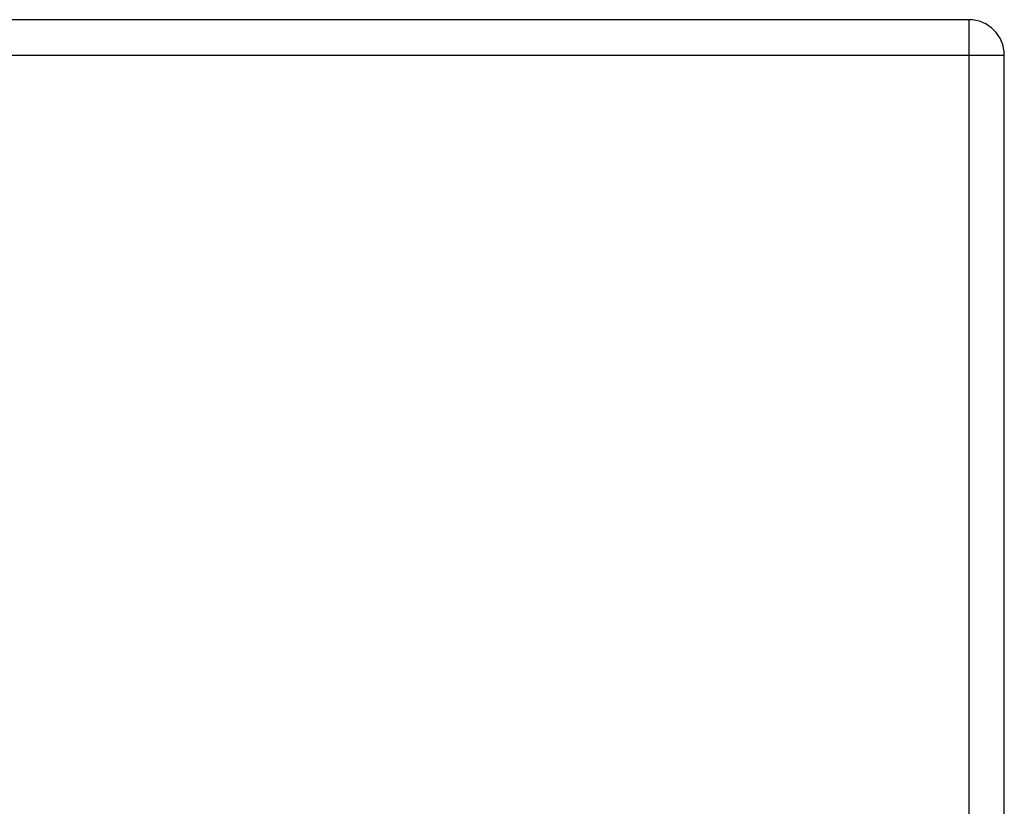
# Model space of a CAD drawing. Header units: inches. Extents: x 5 to 143, y 9 to 75.
# Tile 89 of 125: x 72.89 to 77.35, y 53.11 to 56.68. Entities that reach past the tile are written whole.
import ezdxf

# ---------------------------------------------------------------- set-up
doc = ezdxf.new("R2010")
doc.units = ezdxf.units.IN
doc.header["$MEASUREMENT"] = 0
doc.layers.add('Visible Edges(ANSI)', color=7, linetype='Continuous', lineweight=25)
doc.layers.add('Visible Tangent Edges(ANSI)', color=7, linetype='Continuous', lineweight=25)

msp = doc.modelspace()

# ---------------------------------------------------------------- linework, layer by layer
at = {"layer": 'Visible Edges(ANSI)'}
for p, q in [((77.1884, 56.6761), (47.5924, 56.6761)), ((77.3494, 27.0341), (77.3494, 56.5151))]:
    msp.add_line(p, q, dxfattribs=at)
msp.add_arc((77.1884, 56.5151), 0.161, 0, 90, dxfattribs=at)
at = {"layer": 'Visible Tangent Edges(ANSI)'}
for p, q in [((77.1884, 56.6761), (77.1884, 56.5151)), ((47.5924, 56.5151), (77.1884, 56.5151)), ((77.1884, 56.5151), (77.3494, 56.5151)), ((77.1884, 56.5151), (77.1884, 27.0341))]:
    msp.add_line(p, q, dxfattribs=at)

doc.saveas('drawing.dxf')
